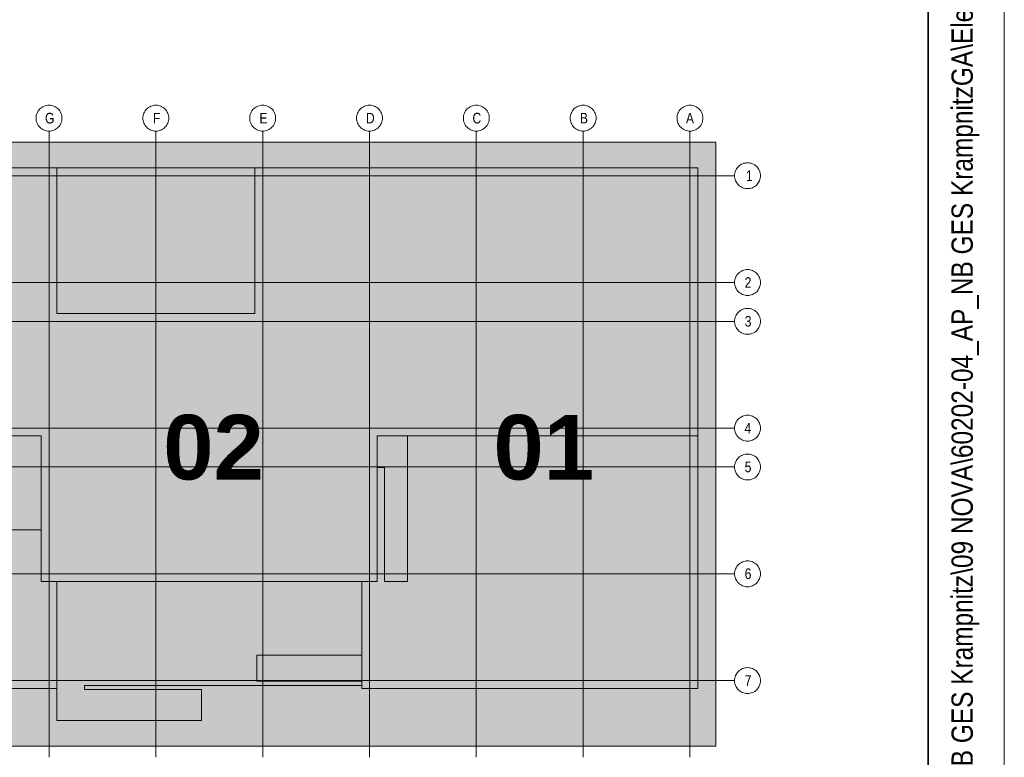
# Model space of a CAD drawing. Extents: x -420 to 300, y 62 to 1112.
# Tile 206 of 256: x 236 to 300, y 239 to 288. Entities that reach past the tile are written whole.
import ezdxf
from ezdxf.lldxf.tags import DXFTag

# ---------------------------------------------------------------- set-up
doc = ezdxf.new("R2010")
doc.units = 0
for name, color, linetype, lineweight in [('iwb_Plankopf Linie', 7, 'Continuous', 13), ('iwb_Plankopf Rahmen', 7, 'Continuous', 35), ('iwb_Plankopf Text', 7, 'Continuous', 18), ('PK_LP', 7, 'Continuous', 9), ('PK_LP_Achsen', 7, 'STRICHPUNKT2', 5)]:
    doc.layers.add(name, color=color, linetype=linetype, lineweight=lineweight)
for name, color, linetype, lineweight, true_color in [('PK_LP_T07', 6, 'Continuous', 9, 0xff00ff), ('PK_LP_T07_Rest', 9, 'Continuous', 9, 0x808080), ('PK_LP_Tennung', 9, 'Continuous', 18, 0x808080)]:
    doc.layers.add(name, color=color, linetype=linetype, lineweight=lineweight, true_color=true_color)
doc.styles.get("Standard").update_dxf_attribs({"font": 'ARIALN.TTF'})
tags = doc.linetypes.add('grob', pattern=[14, 3, -8, 3]).pattern_tags.tags
tags[8:9] = [DXFTag(74, 4), DXFTag(75, 0), DXFTag(340, '0'), DXFTag(46, 0.0), DXFTag(50, 0.0), DXFTag(44, 0.0), DXFTag(45, 0.0)]
tags[6:7] = [DXFTag(74, 4), DXFTag(75, 0), DXFTag(340, '0'), DXFTag(46, 0.0), DXFTag(50, 0.0), DXFTag(44, 0.0), DXFTag(45, 0.0)]
tags[4:5] = [DXFTag(74, 4), DXFTag(75, 0), DXFTag(340, '0'), DXFTag(46, 0.0), DXFTag(50, 0.0), DXFTag(44, 0.0), DXFTag(45, 0.0)]
tags = doc.linetypes.add('STRICHPUNKT2', pattern=[12.7, 6.35, -3.175, 0, -3.175]).pattern_tags.tags
tags[10:11] = [DXFTag(74, 4), DXFTag(75, 0), DXFTag(340, '0'), DXFTag(46, 0.0), DXFTag(50, 0.0), DXFTag(44, 0.0), DXFTag(45, 0.0)]
tags[8:9] = [DXFTag(74, 4), DXFTag(75, 0), DXFTag(340, '0'), DXFTag(46, 0.0), DXFTag(50, 0.0), DXFTag(44, 0.0), DXFTag(45, 0.0)]
tags[6:7] = [DXFTag(74, 4), DXFTag(75, 0), DXFTag(340, '0'), DXFTag(46, 0.0), DXFTag(50, 0.0), DXFTag(44, 0.0), DXFTag(45, 0.0)]
tags[4:5] = [DXFTag(74, 4), DXFTag(75, 0), DXFTag(340, '0'), DXFTag(46, 0.0), DXFTag(50, 0.0), DXFTag(44, 0.0), DXFTag(45, 0.0)]

# ---------------------------------------------------------------- blocks, each defined once
blk = doc.blocks.new('Blockreferenz-A06CPUWDL0', base_point=(126.338, 237.591))
at = {"layer": 'PK_LP', "linetype": 'grob', "lineweight": 5, "ltscale": 0.13}
for p, q in [((216.605, 279.685), (237.643, 279.685)), ((237.643, 279.685), (258.68, 279.685)), ((237.643, 240.014), (237.643, 279.685)), ((237.643, 279.685), (237.643, 240.014)), ((258.68, 279.685), (281.418, 279.685)), ((258.68, 240.014), (258.68, 279.685)), ((258.68, 279.685), (258.68, 240.014)), ((281.418, 279.685), (281.418, 240.014)), ((237.643, 240.014), (216.605, 240.014)), ((258.68, 240.014), (237.643, 240.014)), ((281.418, 240.014), (258.68, 240.014))]:
    blk.add_line(p, q, dxfattribs=at)
at = {"layer": 'PK_LP', "linetype": 'ByBlock', "lineweight": 13, "ltscale": 0.13}
for p, q in [((209.085, 277.985), (238.15, 277.985)), ((238.15, 277.985), (251.16, 277.985)), ((238.15, 268.423), (238.15, 277.985)), ((238.15, 277.985), (238.15, 268.423)), ((251.16, 277.985), (251.16, 268.423)), ((251.16, 268.423), (251.16, 277.985)), ((251.16, 277.985), (280.225, 277.985)), ((280.225, 277.985), (280.225, 260.395)), ((251.16, 268.423), (238.15, 268.423)), ((238.15, 268.423), (251.16, 268.423)), ((237.135, 260.395), (217.113, 260.395)), ((237.135, 250.833), (237.135, 260.395)), ((280.225, 260.395), (259.188, 260.395)), ((259.188, 260.395), (259.188, 250.833)), ((261.185, 260.395), (259.188, 260.395)), ((259.188, 260.395), (259.188, 258.319)), ((280.225, 260.395), (259.188, 260.395)), ((259.188, 260.395), (259.188, 250.833)), ((261.185, 250.833), (261.185, 260.395)), ((280.225, 243.82), (280.225, 260.395)), ((259.188, 258.319), (259.655, 258.319)), ((259.655, 258.319), (259.655, 250.833)), ((237.135, 254.222), (221.25, 254.222)), ((237.135, 250.833), (237.135, 254.222)), ((238.15, 250.833), (237.135, 250.833)), ((259.188, 250.833), (237.135, 250.833)), ((238.15, 250.833), (238.15, 241.714)), ((258.173, 250.833), (238.15, 250.833)), ((238.15, 243.82), (238.15, 250.833)), ((258.173, 243.996), (258.173, 250.833)), ((259.188, 250.833), (258.173, 250.833)), ((258.173, 250.833), (258.173, 245.994)), ((259.655, 250.833), (261.185, 250.833)), ((251.288, 245.994), (251.288, 244.294)), ((258.173, 245.994), (251.288, 245.994)), ((216.098, 243.82), (238.15, 243.82)), ((239.976, 243.754), (239.976, 243.996)), ((239.976, 243.996), (258.173, 243.996)), ((247.66, 243.754), (239.976, 243.754)), ((247.66, 241.714), (247.66, 243.754)), ((251.288, 244.294), (258.173, 244.294)), ((258.173, 244.294), (258.173, 243.82)), ((258.173, 243.82), (280.225, 243.82)), ((238.15, 241.714), (247.66, 241.714))]:
    blk.add_line(p, q, dxfattribs=at)
at = {"layer": 'PK_LP_Achsen', "linetype": 'ByBlock', "ltscale": 0.13}
for p, q in [((236.986, 281.797), (237.042, 281.859)), ((237.042, 281.859), (237.103, 281.915)), ((237.103, 281.915), (237.17, 281.964)), ((237.17, 281.964), (237.242, 282.007)), ((237.242, 282.007), (237.317, 282.043)), ((237.317, 282.043), (237.396, 282.071)), ((237.396, 282.071), (237.477, 282.091)), ((237.477, 282.091), (237.559, 282.103)), ((237.559, 282.103), (237.643, 282.108)), ((237.643, 282.108), (237.726, 282.103)), ((237.726, 282.103), (237.809, 282.091)), ((237.809, 282.091), (237.889, 282.071)), ((237.889, 282.071), (237.968, 282.043)), ((237.968, 282.043), (238.043, 282.007)), ((238.043, 282.007), (238.115, 281.964)), ((238.115, 281.964), (238.182, 281.915)), ((238.182, 281.915), (238.244, 281.859)), ((238.244, 281.859), (238.3, 281.797)), ((243.998, 281.797), (244.054, 281.859)), ((244.054, 281.859), (244.116, 281.915)), ((244.116, 281.915), (244.183, 281.964)), ((244.183, 281.964), (244.255, 282.007)), ((244.255, 282.007), (244.33, 282.043)), ((244.33, 282.043), (244.408, 282.071)), ((244.408, 282.071), (244.489, 282.091)), ((244.489, 282.091), (244.572, 282.103)), ((244.572, 282.103), (244.655, 282.108)), ((244.655, 282.108), (244.739, 282.103)), ((244.739, 282.103), (244.821, 282.091)), ((244.821, 282.091), (244.902, 282.071)), ((244.902, 282.071), (244.98, 282.043)), ((244.98, 282.043), (245.056, 282.007)), ((245.056, 282.007), (245.127, 281.964)), ((245.127, 281.964), (245.194, 281.915)), ((245.194, 281.915), (245.256, 281.859)), ((245.256, 281.859), (245.312, 281.797)), ((251.011, 281.797), (251.067, 281.859)), ((251.067, 281.859), (251.128, 281.915)), ((251.128, 281.915), (251.195, 281.964)), ((251.195, 281.964), (251.267, 282.007)), ((251.267, 282.007), (251.342, 282.043)), ((251.342, 282.043), (251.421, 282.071)), ((251.421, 282.071), (251.502, 282.091)), ((251.502, 282.091), (251.584, 282.103)), ((251.584, 282.103), (251.668, 282.108)), ((251.668, 282.108), (251.751, 282.103)), ((251.751, 282.103), (251.834, 282.091)), ((251.834, 282.091), (251.914, 282.071)), ((251.914, 282.071), (251.993, 282.043)), ((251.993, 282.043), (252.068, 282.007)), ((252.068, 282.007), (252.14, 281.964)), ((252.14, 281.964), (252.207, 281.915)), ((252.207, 281.915), (252.269, 281.859)), ((252.269, 281.859), (252.325, 281.797)), ((258.023, 281.797), (258.079, 281.859)), ((258.079, 281.859), (258.141, 281.915)), ((258.141, 281.915), (258.208, 281.964)), ((258.208, 281.964), (258.28, 282.007)), ((258.28, 282.007), (258.355, 282.043)), ((258.355, 282.043), (258.433, 282.071)), ((258.433, 282.071), (258.514, 282.091)), ((258.514, 282.091), (258.597, 282.103)), ((258.597, 282.103), (258.68, 282.108)), ((258.68, 282.108), (258.764, 282.103)), ((258.764, 282.103), (258.846, 282.091)), ((258.846, 282.091), (258.927, 282.071)), ((258.927, 282.071), (259.005, 282.043)), ((259.005, 282.043), (259.081, 282.007)), ((259.081, 282.007), (259.152, 281.964)), ((259.152, 281.964), (259.219, 281.915)), ((259.219, 281.915), (259.281, 281.859)), ((259.281, 281.859), (259.337, 281.797)), ((265.036, 281.797), (265.092, 281.859)), ((265.092, 281.859), (265.153, 281.915)), ((265.153, 281.915), (265.22, 281.964)), ((265.22, 281.964), (265.292, 282.007)), ((265.292, 282.007), (265.367, 282.043)), ((265.367, 282.043), (265.446, 282.071)), ((265.446, 282.071), (265.527, 282.091)), ((265.527, 282.091), (265.609, 282.103)), ((265.609, 282.103), (265.693, 282.108)), ((265.693, 282.108), (265.776, 282.103)), ((265.776, 282.103), (265.859, 282.091)), ((265.859, 282.091), (265.939, 282.071)), ((265.939, 282.071), (266.018, 282.043)), ((266.018, 282.043), (266.093, 282.007)), ((266.093, 282.007), (266.165, 281.964)), ((266.165, 281.964), (266.232, 281.915)), ((266.232, 281.915), (266.294, 281.859)), ((266.294, 281.859), (266.35, 281.797)), ((272.048, 281.797), (272.104, 281.859)), ((272.104, 281.859), (272.166, 281.915)), ((272.166, 281.915), (272.233, 281.964)), ((272.233, 281.964), (272.305, 282.007)), ((272.305, 282.007), (272.38, 282.043)), ((272.38, 282.043), (272.458, 282.071)), ((272.458, 282.071), (272.539, 282.091)), ((272.539, 282.091), (272.622, 282.103)), ((272.622, 282.103), (272.705, 282.108)), ((272.705, 282.108), (272.789, 282.103)), ((272.789, 282.103), (272.871, 282.091)), ((272.871, 282.091), (272.952, 282.071)), ((272.952, 282.071), (273.03, 282.043)), ((273.03, 282.043), (273.106, 282.007)), ((273.106, 282.007), (273.177, 281.964)), ((273.177, 281.964), (273.244, 281.915)), ((273.244, 281.915), (273.306, 281.859)), ((273.306, 281.859), (273.362, 281.797)), ((279.061, 281.797), (279.117, 281.859)), ((279.117, 281.859), (279.178, 281.915)), ((279.178, 281.915), (279.245, 281.964)), ((279.245, 281.964), (279.317, 282.007)), ((279.317, 282.007), (279.392, 282.043)), ((279.392, 282.043), (279.471, 282.071)), ((279.471, 282.071), (279.552, 282.091)), ((279.552, 282.091), (279.634, 282.103)), ((279.634, 282.103), (279.718, 282.108)), ((279.718, 282.108), (279.801, 282.103)), ((279.801, 282.103), (279.884, 282.091)), ((279.884, 282.091), (279.964, 282.071)), ((279.964, 282.071), (280.043, 282.043)), ((280.043, 282.043), (280.118, 282.007)), ((280.118, 282.007), (280.19, 281.964)), ((280.19, 281.964), (280.257, 281.915)), ((280.257, 281.915), (280.319, 281.859)), ((280.319, 281.859), (280.375, 281.797)), ((236.793, 281.258), (236.797, 281.341)), ((236.797, 281.174), (236.793, 281.258)), ((236.797, 281.341), (236.809, 281.423)), ((236.809, 281.092), (236.797, 281.174)), ((236.809, 281.423), (236.829, 281.504)), ((236.829, 281.504), (236.857, 281.583)), ((236.857, 281.583), (236.893, 281.658)), ((236.893, 281.658), (236.936, 281.73)), ((236.936, 281.73), (236.986, 281.797)), ((238.3, 281.797), (238.349, 281.73)), ((238.349, 281.73), (238.392, 281.658)), ((238.392, 281.658), (238.428, 281.583)), ((238.428, 281.583), (238.456, 281.504)), ((238.456, 281.504), (238.476, 281.423)), ((238.476, 281.423), (238.489, 281.341)), ((238.489, 281.174), (238.476, 281.092)), ((238.489, 281.341), (238.493, 281.258)), ((238.493, 281.258), (238.489, 281.174)), ((243.805, 281.258), (243.809, 281.341)), ((243.809, 281.174), (243.805, 281.258)), ((243.809, 281.341), (243.822, 281.423)), ((243.822, 281.092), (243.809, 281.174)), ((243.822, 281.423), (243.842, 281.504)), ((243.842, 281.504), (243.87, 281.583)), ((243.87, 281.583), (243.906, 281.658)), ((243.906, 281.658), (243.948, 281.73)), ((243.948, 281.73), (243.998, 281.797)), ((245.312, 281.797), (245.362, 281.73)), ((245.362, 281.73), (245.405, 281.658)), ((245.405, 281.658), (245.44, 281.583)), ((245.44, 281.583), (245.469, 281.504)), ((245.469, 281.504), (245.489, 281.423)), ((245.489, 281.423), (245.501, 281.341)), ((245.501, 281.174), (245.489, 281.092)), ((245.501, 281.341), (245.505, 281.258)), ((245.505, 281.258), (245.501, 281.174)), ((250.818, 281.258), (250.822, 281.341)), ((250.822, 281.174), (250.818, 281.258)), ((250.822, 281.341), (250.834, 281.423)), ((250.834, 281.092), (250.822, 281.174)), ((250.834, 281.423), (250.854, 281.504)), ((250.854, 281.504), (250.882, 281.583)), ((250.882, 281.583), (250.918, 281.658)), ((250.918, 281.658), (250.961, 281.73)), ((250.961, 281.73), (251.011, 281.797)), ((252.325, 281.797), (252.374, 281.73)), ((252.374, 281.73), (252.417, 281.658)), ((252.417, 281.658), (252.453, 281.583)), ((252.453, 281.583), (252.481, 281.504)), ((252.481, 281.504), (252.501, 281.423)), ((252.501, 281.423), (252.514, 281.341)), ((252.514, 281.174), (252.501, 281.092)), ((252.514, 281.341), (252.518, 281.258)), ((252.518, 281.258), (252.514, 281.174)), ((257.83, 281.258), (257.834, 281.341)), ((257.834, 281.174), (257.83, 281.258)), ((257.834, 281.341), (257.847, 281.423)), ((257.847, 281.092), (257.834, 281.174)), ((257.847, 281.423), (257.867, 281.504)), ((257.867, 281.504), (257.895, 281.583)), ((257.895, 281.583), (257.931, 281.658)), ((257.931, 281.658), (257.973, 281.73)), ((257.973, 281.73), (258.023, 281.797)), ((259.337, 281.797), (259.387, 281.73)), ((259.387, 281.73), (259.43, 281.658)), ((259.43, 281.658), (259.465, 281.583)), ((259.465, 281.583), (259.494, 281.504)), ((259.494, 281.504), (259.514, 281.423)), ((259.514, 281.423), (259.526, 281.341)), ((259.526, 281.174), (259.514, 281.092)), ((259.526, 281.341), (259.53, 281.258)), ((259.53, 281.258), (259.526, 281.174)), ((264.843, 281.258), (264.847, 281.341)), ((264.847, 281.174), (264.843, 281.258)), ((264.847, 281.341), (264.859, 281.423)), ((264.859, 281.092), (264.847, 281.174)), ((264.859, 281.423), (264.879, 281.504)), ((264.879, 281.504), (264.907, 281.583)), ((264.907, 281.583), (264.943, 281.658)), ((264.943, 281.658), (264.986, 281.73)), ((264.986, 281.73), (265.036, 281.797)), ((266.35, 281.797), (266.399, 281.73)), ((266.399, 281.73), (266.442, 281.658)), ((266.442, 281.658), (266.478, 281.583)), ((266.478, 281.583), (266.506, 281.504)), ((266.506, 281.504), (266.526, 281.423)), ((266.526, 281.423), (266.539, 281.341)), ((266.539, 281.174), (266.526, 281.092)), ((266.539, 281.341), (266.543, 281.258)), ((266.543, 281.258), (266.539, 281.174)), ((271.855, 281.258), (271.859, 281.341)), ((271.859, 281.174), (271.855, 281.258)), ((271.859, 281.341), (271.872, 281.423)), ((271.872, 281.092), (271.859, 281.174)), ((271.872, 281.423), (271.892, 281.504)), ((271.892, 281.504), (271.92, 281.583)), ((271.92, 281.583), (271.956, 281.658)), ((271.956, 281.658), (271.998, 281.73)), ((271.998, 281.73), (272.048, 281.797)), ((273.362, 281.797), (273.412, 281.73)), ((273.412, 281.73), (273.455, 281.658)), ((273.455, 281.658), (273.49, 281.583)), ((273.49, 281.583), (273.519, 281.504)), ((273.519, 281.504), (273.539, 281.423)), ((273.539, 281.423), (273.551, 281.341)), ((273.551, 281.174), (273.539, 281.092)), ((273.551, 281.341), (273.555, 281.258)), ((273.555, 281.258), (273.551, 281.174)), ((278.868, 281.258), (278.872, 281.341)), ((278.872, 281.174), (278.868, 281.258)), ((278.872, 281.341), (278.884, 281.423)), ((278.884, 281.092), (278.872, 281.174)), ((278.884, 281.423), (278.904, 281.504)), ((278.904, 281.504), (278.932, 281.583)), ((278.932, 281.583), (278.968, 281.658)), ((278.968, 281.658), (279.011, 281.73)), ((279.011, 281.73), (279.061, 281.797)), ((280.375, 281.797), (280.424, 281.73)), ((280.424, 281.73), (280.467, 281.658)), ((280.467, 281.658), (280.503, 281.583)), ((280.503, 281.583), (280.531, 281.504)), ((280.531, 281.504), (280.551, 281.423)), ((280.551, 281.423), (280.564, 281.341)), ((280.564, 281.174), (280.551, 281.092)), ((280.564, 281.341), (280.568, 281.258)), ((280.568, 281.258), (280.564, 281.174)), ((236.829, 281.011), (236.809, 281.092)), ((236.857, 280.932), (236.829, 281.011)), ((236.893, 280.857), (236.857, 280.932)), ((236.936, 280.785), (236.893, 280.857)), ((236.986, 280.718), (236.936, 280.785)), ((237.042, 280.656), (236.986, 280.718)), ((237.103, 280.6), (237.042, 280.656)), ((237.17, 280.551), (237.103, 280.6)), ((237.242, 280.508), (237.17, 280.551)), ((238.115, 280.551), (238.043, 280.508)), ((238.182, 280.6), (238.115, 280.551)), ((238.244, 280.656), (238.182, 280.6)), ((238.3, 280.718), (238.244, 280.656)), ((238.349, 280.785), (238.3, 280.718)), ((238.392, 280.857), (238.349, 280.785)), ((238.428, 280.932), (238.392, 280.857)), ((238.456, 281.011), (238.428, 280.932)), ((238.476, 281.092), (238.456, 281.011)), ((243.842, 281.011), (243.822, 281.092)), ((243.87, 280.932), (243.842, 281.011)), ((243.906, 280.857), (243.87, 280.932)), ((243.948, 280.785), (243.906, 280.857)), ((243.998, 280.718), (243.948, 280.785)), ((244.054, 280.656), (243.998, 280.718)), ((244.116, 280.6), (244.054, 280.656)), ((244.183, 280.551), (244.116, 280.6)), ((244.255, 280.508), (244.183, 280.551)), ((245.127, 280.551), (245.056, 280.508)), ((245.194, 280.6), (245.127, 280.551)), ((245.256, 280.656), (245.194, 280.6)), ((245.312, 280.718), (245.256, 280.656)), ((245.362, 280.785), (245.312, 280.718)), ((245.405, 280.857), (245.362, 280.785)), ((245.44, 280.932), (245.405, 280.857)), ((245.469, 281.011), (245.44, 280.932)), ((245.489, 281.092), (245.469, 281.011)), ((250.854, 281.011), (250.834, 281.092)), ((250.882, 280.932), (250.854, 281.011)), ((250.918, 280.857), (250.882, 280.932)), ((250.961, 280.785), (250.918, 280.857)), ((251.011, 280.718), (250.961, 280.785)), ((251.067, 280.656), (251.011, 280.718)), ((251.128, 280.6), (251.067, 280.656)), ((251.195, 280.551), (251.128, 280.6)), ((251.267, 280.508), (251.195, 280.551)), ((252.14, 280.551), (252.068, 280.508)), ((252.207, 280.6), (252.14, 280.551)), ((252.269, 280.656), (252.207, 280.6)), ((252.325, 280.718), (252.269, 280.656)), ((252.374, 280.785), (252.325, 280.718)), ((252.417, 280.857), (252.374, 280.785)), ((252.453, 280.932), (252.417, 280.857)), ((252.481, 281.011), (252.453, 280.932)), ((252.501, 281.092), (252.481, 281.011)), ((257.867, 281.011), (257.847, 281.092)), ((257.895, 280.932), (257.867, 281.011)), ((257.931, 280.857), (257.895, 280.932)), ((257.973, 280.785), (257.931, 280.857)), ((258.023, 280.718), (257.973, 280.785)), ((258.079, 280.656), (258.023, 280.718)), ((258.141, 280.6), (258.079, 280.656)), ((258.208, 280.551), (258.141, 280.6)), ((258.28, 280.508), (258.208, 280.551)), ((259.152, 280.551), (259.081, 280.508)), ((259.219, 280.6), (259.152, 280.551)), ((259.281, 280.656), (259.219, 280.6)), ((259.337, 280.718), (259.281, 280.656)), ((259.387, 280.785), (259.337, 280.718)), ((259.43, 280.857), (259.387, 280.785)), ((259.465, 280.932), (259.43, 280.857)), ((259.494, 281.011), (259.465, 280.932)), ((259.514, 281.092), (259.494, 281.011)), ((264.879, 281.011), (264.859, 281.092)), ((264.907, 280.932), (264.879, 281.011)), ((264.943, 280.857), (264.907, 280.932)), ((264.986, 280.785), (264.943, 280.857)), ((265.036, 280.718), (264.986, 280.785)), ((265.092, 280.656), (265.036, 280.718)), ((265.153, 280.6), (265.092, 280.656)), ((265.22, 280.551), (265.153, 280.6)), ((265.292, 280.508), (265.22, 280.551)), ((266.165, 280.551), (266.093, 280.508)), ((266.232, 280.6), (266.165, 280.551)), ((266.294, 280.656), (266.232, 280.6)), ((266.35, 280.718), (266.294, 280.656)), ((266.399, 280.785), (266.35, 280.718)), ((266.442, 280.857), (266.399, 280.785)), ((266.478, 280.932), (266.442, 280.857)), ((266.506, 281.011), (266.478, 280.932)), ((266.526, 281.092), (266.506, 281.011)), ((271.892, 281.011), (271.872, 281.092)), ((271.92, 280.932), (271.892, 281.011)), ((271.956, 280.857), (271.92, 280.932)), ((271.998, 280.785), (271.956, 280.857)), ((272.048, 280.718), (271.998, 280.785)), ((272.104, 280.656), (272.048, 280.718)), ((272.166, 280.6), (272.104, 280.656)), ((272.233, 280.551), (272.166, 280.6)), ((272.305, 280.508), (272.233, 280.551)), ((273.177, 280.551), (273.106, 280.508)), ((273.244, 280.6), (273.177, 280.551)), ((273.306, 280.656), (273.244, 280.6)), ((273.362, 280.718), (273.306, 280.656)), ((273.412, 280.785), (273.362, 280.718)), ((273.455, 280.857), (273.412, 280.785)), ((273.49, 280.932), (273.455, 280.857)), ((273.519, 281.011), (273.49, 280.932)), ((273.539, 281.092), (273.519, 281.011)), ((278.904, 281.011), (278.884, 281.092)), ((278.932, 280.932), (278.904, 281.011)), ((278.968, 280.857), (278.932, 280.932)), ((279.011, 280.785), (278.968, 280.857)), ((279.061, 280.718), (279.011, 280.785)), ((279.117, 280.656), (279.061, 280.718)), ((279.178, 280.6), (279.117, 280.656)), ((279.245, 280.551), (279.178, 280.6)), ((279.317, 280.508), (279.245, 280.551)), ((280.19, 280.551), (280.118, 280.508)), ((280.257, 280.6), (280.19, 280.551)), ((280.319, 280.656), (280.257, 280.6)), ((280.375, 280.718), (280.319, 280.656)), ((280.424, 280.785), (280.375, 280.718)), ((280.467, 280.857), (280.424, 280.785)), ((280.503, 280.932), (280.467, 280.857)), ((280.531, 281.011), (280.503, 280.932)), ((280.551, 281.092), (280.531, 281.011)), ((237.317, 280.472), (237.242, 280.508)), ((237.396, 280.444), (237.317, 280.472)), ((237.477, 280.424), (237.396, 280.444)), ((237.559, 280.412), (237.477, 280.424)), ((237.643, 280.408), (237.559, 280.412)), ((237.726, 280.412), (237.643, 280.408)), ((237.809, 280.424), (237.726, 280.412)), ((237.889, 280.444), (237.809, 280.424)), ((237.968, 280.472), (237.889, 280.444)), ((238.043, 280.508), (237.968, 280.472)), ((244.33, 280.472), (244.255, 280.508)), ((244.408, 280.444), (244.33, 280.472)), ((244.489, 280.424), (244.408, 280.444)), ((244.572, 280.412), (244.489, 280.424)), ((244.655, 280.408), (244.572, 280.412)), ((244.739, 280.412), (244.655, 280.408)), ((244.821, 280.424), (244.739, 280.412)), ((244.902, 280.444), (244.821, 280.424)), ((244.98, 280.472), (244.902, 280.444)), ((245.056, 280.508), (244.98, 280.472)), ((251.342, 280.472), (251.267, 280.508)), ((251.421, 280.444), (251.342, 280.472)), ((251.502, 280.424), (251.421, 280.444)), ((251.584, 280.412), (251.502, 280.424)), ((251.668, 280.408), (251.584, 280.412)), ((251.751, 280.412), (251.668, 280.408)), ((251.834, 280.424), (251.751, 280.412)), ((251.914, 280.444), (251.834, 280.424)), ((251.993, 280.472), (251.914, 280.444)), ((252.068, 280.508), (251.993, 280.472)), ((258.355, 280.472), (258.28, 280.508)), ((258.433, 280.444), (258.355, 280.472)), ((258.514, 280.424), (258.433, 280.444)), ((258.597, 280.412), (258.514, 280.424)), ((258.68, 280.408), (258.597, 280.412)), ((258.764, 280.412), (258.68, 280.408)), ((258.846, 280.424), (258.764, 280.412)), ((258.927, 280.444), (258.846, 280.424)), ((259.005, 280.472), (258.927, 280.444)), ((259.081, 280.508), (259.005, 280.472)), ((265.367, 280.472), (265.292, 280.508)), ((265.446, 280.444), (265.367, 280.472)), ((265.527, 280.424), (265.446, 280.444)), ((265.609, 280.412), (265.527, 280.424)), ((265.693, 280.408), (265.609, 280.412)), ((265.776, 280.412), (265.693, 280.408)), ((265.859, 280.424), (265.776, 280.412)), ((265.939, 280.444), (265.859, 280.424)), ((266.018, 280.472), (265.939, 280.444)), ((266.093, 280.508), (266.018, 280.472)), ((272.38, 280.472), (272.305, 280.508)), ((272.458, 280.444), (272.38, 280.472)), ((272.539, 280.424), (272.458, 280.444)), ((272.622, 280.412), (272.539, 280.424)), ((272.705, 280.408), (272.622, 280.412)), ((272.789, 280.412), (272.705, 280.408)), ((272.871, 280.424), (272.789, 280.412)), ((272.952, 280.444), (272.871, 280.424)), ((273.03, 280.472), (272.952, 280.444)), ((273.106, 280.508), (273.03, 280.472)), ((279.392, 280.472), (279.317, 280.508)), ((279.471, 280.444), (279.392, 280.472)), ((279.552, 280.424), (279.471, 280.444)), ((279.634, 280.412), (279.552, 280.424)), ((279.718, 280.408), (279.634, 280.412)), ((279.801, 280.412), (279.718, 280.408)), ((279.884, 280.424), (279.801, 280.412)), ((279.964, 280.444), (279.884, 280.424)), ((280.043, 280.472), (279.964, 280.444)), ((280.118, 280.508), (280.043, 280.472)), ((282.748, 277.878), (282.791, 277.95)), ((282.791, 277.95), (282.841, 278.017)), ((282.841, 278.017), (282.897, 278.079)), ((282.897, 278.079), (282.958, 278.135)), ((282.958, 278.135), (283.025, 278.184)), ((283.025, 278.184), (283.097, 278.227)), ((283.097, 278.227), (283.172, 278.263)), ((283.172, 278.263), (283.251, 278.291)), ((283.251, 278.291), (283.332, 278.311)), ((283.332, 278.311), (283.414, 278.323)), ((283.414, 278.323), (283.498, 278.328)), ((283.498, 278.328), (283.581, 278.323)), ((283.581, 278.323), (283.663, 278.311)), ((283.663, 278.311), (283.744, 278.291)), ((283.744, 278.291), (283.823, 278.263)), ((283.823, 278.263), (283.898, 278.227)), ((283.898, 278.227), (283.97, 278.184)), ((283.97, 278.184), (284.037, 278.135)), ((284.037, 278.135), (284.099, 278.079)), ((284.099, 278.079), (284.155, 278.017)), ((284.155, 278.017), (284.204, 277.95)), ((284.204, 277.95), (284.247, 277.878)), ((282.648, 277.478), (282.652, 277.561)), ((282.652, 277.394), (282.648, 277.478)), ((282.652, 277.561), (282.664, 277.643)), ((282.664, 277.312), (282.652, 277.394)), ((282.664, 277.643), (282.684, 277.724)), ((282.684, 277.231), (282.664, 277.312)), ((282.684, 277.724), (282.712, 277.803)), ((282.712, 277.803), (282.748, 277.878)), ((284.247, 277.878), (284.283, 277.803)), ((284.283, 277.803), (284.311, 277.724)), ((284.311, 277.724), (284.331, 277.643)), ((284.331, 277.312), (284.311, 277.231)), ((284.331, 277.643), (284.344, 277.561)), ((284.344, 277.394), (284.331, 277.312)), ((284.344, 277.561), (284.348, 277.478)), ((284.348, 277.478), (284.344, 277.394)), ((282.712, 277.152), (282.684, 277.231)), ((282.748, 277.077), (282.712, 277.152)), ((282.791, 277.005), (282.748, 277.077)), ((282.841, 276.938), (282.791, 277.005)), ((282.897, 276.877), (282.841, 276.938)), ((282.958, 276.82), (282.897, 276.877)), ((283.025, 276.771), (282.958, 276.82)), ((283.097, 276.728), (283.025, 276.771)), ((283.172, 276.692), (283.097, 276.728)), ((283.251, 276.664), (283.172, 276.692)), ((283.332, 276.644), (283.251, 276.664)), ((283.414, 276.632), (283.332, 276.644)), ((283.663, 276.644), (283.581, 276.632)), ((283.744, 276.664), (283.663, 276.644)), ((283.823, 276.692), (283.744, 276.664)), ((283.898, 276.728), (283.823, 276.692)), ((283.97, 276.771), (283.898, 276.728)), ((284.037, 276.82), (283.97, 276.771)), ((284.099, 276.877), (284.037, 276.82)), ((284.155, 276.938), (284.099, 276.877)), ((284.204, 277.005), (284.155, 276.938)), ((284.247, 277.077), (284.204, 277.005)), ((284.283, 277.152), (284.247, 277.077)), ((284.311, 277.231), (284.283, 277.152)), ((283.498, 276.628), (283.414, 276.632)), ((283.581, 276.632), (283.498, 276.628)), ((282.712, 270.79), (282.748, 270.866)), ((282.748, 270.866), (282.791, 270.937)), ((282.791, 270.937), (282.841, 271.004)), ((282.841, 271.004), (282.897, 271.066)), ((282.897, 271.066), (282.958, 271.122)), ((282.958, 271.122), (283.025, 271.172)), ((283.025, 271.172), (283.097, 271.215)), ((283.097, 271.215), (283.172, 271.25)), ((283.172, 271.25), (283.251, 271.278)), ((283.251, 271.278), (283.332, 271.299)), ((283.332, 271.299), (283.414, 271.311)), ((283.414, 271.311), (283.498, 271.315)), ((283.498, 271.315), (283.581, 271.311)), ((283.581, 271.311), (283.663, 271.299)), ((283.663, 271.299), (283.744, 271.278)), ((283.744, 271.278), (283.823, 271.25)), ((283.823, 271.25), (283.898, 271.215)), ((283.898, 271.215), (283.97, 271.172)), ((283.97, 271.172), (284.037, 271.122)), ((284.037, 271.122), (284.099, 271.066)), ((284.099, 271.066), (284.155, 271.004)), ((284.155, 271.004), (284.204, 270.937)), ((284.204, 270.937), (284.247, 270.866)), ((284.247, 270.866), (284.283, 270.79)), ((282.648, 270.465), (282.652, 270.548)), ((282.652, 270.382), (282.648, 270.465)), ((282.652, 270.548), (282.664, 270.631)), ((282.664, 270.299), (282.652, 270.382)), ((282.664, 270.631), (282.684, 270.712)), ((282.684, 270.218), (282.664, 270.299)), ((282.684, 270.712), (282.712, 270.79)), ((282.712, 270.14), (282.684, 270.218)), ((284.283, 270.79), (284.311, 270.712)), ((284.311, 270.218), (284.283, 270.14)), ((284.311, 270.712), (284.331, 270.631)), ((284.331, 270.299), (284.311, 270.218)), ((284.331, 270.631), (284.344, 270.548)), ((284.344, 270.382), (284.331, 270.299)), ((284.344, 270.548), (284.348, 270.465)), ((284.348, 270.465), (284.344, 270.382)), ((282.748, 270.064), (282.712, 270.14)), ((282.791, 269.993), (282.748, 270.064)), ((282.841, 269.926), (282.791, 269.993)), ((282.897, 269.864), (282.841, 269.926)), ((282.958, 269.808), (282.897, 269.864)), ((283.025, 269.758), (282.958, 269.808)), ((283.097, 269.715), (283.025, 269.758)), ((283.172, 269.68), (283.097, 269.715)), ((283.251, 269.652), (283.172, 269.68)), ((283.332, 269.631), (283.251, 269.652)), ((283.414, 269.619), (283.332, 269.631)), ((283.498, 269.615), (283.414, 269.619)), ((283.581, 269.619), (283.498, 269.615)), ((283.663, 269.631), (283.581, 269.619)), ((283.744, 269.652), (283.663, 269.631)), ((283.823, 269.68), (283.744, 269.652)), ((283.898, 269.715), (283.823, 269.68)), ((283.97, 269.758), (283.898, 269.715)), ((284.037, 269.808), (283.97, 269.758)), ((284.099, 269.864), (284.037, 269.808)), ((284.155, 269.926), (284.099, 269.864)), ((284.204, 269.993), (284.155, 269.926)), ((284.247, 270.064), (284.204, 269.993)), ((284.283, 270.14), (284.247, 270.064)), ((282.684, 268.162), (282.712, 268.24)), ((282.712, 268.24), (282.748, 268.316)), ((282.748, 268.316), (282.791, 268.387)), ((282.791, 268.387), (282.841, 268.454)), ((282.841, 268.454), (282.897, 268.516)), ((282.897, 268.516), (282.958, 268.572)), ((282.958, 268.572), (283.025, 268.622)), ((283.025, 268.622), (283.097, 268.665)), ((283.097, 268.665), (283.172, 268.7)), ((283.172, 268.7), (283.251, 268.728)), ((283.251, 268.728), (283.332, 268.749)), ((283.332, 268.749), (283.414, 268.761)), ((283.414, 268.761), (283.498, 268.765)), ((283.498, 268.765), (283.581, 268.761)), ((283.581, 268.761), (283.663, 268.749)), ((283.663, 268.749), (283.744, 268.728)), ((283.744, 268.728), (283.823, 268.7)), ((283.823, 268.7), (283.898, 268.665)), ((283.898, 268.665), (283.97, 268.622)), ((283.97, 268.622), (284.037, 268.572)), ((284.037, 268.572), (284.099, 268.516)), ((284.099, 268.516), (284.155, 268.454)), ((284.155, 268.454), (284.204, 268.387)), ((284.204, 268.387), (284.247, 268.316)), ((284.247, 268.316), (284.283, 268.24)), ((284.283, 268.24), (284.311, 268.162)), ((282.648, 267.915), (282.652, 267.998)), ((282.652, 267.832), (282.648, 267.915)), ((282.652, 267.998), (282.664, 268.081)), ((282.664, 267.749), (282.652, 267.832)), ((282.664, 268.081), (282.684, 268.162)), ((282.684, 267.668), (282.664, 267.749)), ((282.712, 267.59), (282.684, 267.668)), ((284.311, 267.668), (284.283, 267.59)), ((284.311, 268.162), (284.331, 268.081)), ((284.331, 267.749), (284.311, 267.668)), ((284.331, 268.081), (284.344, 267.998)), ((284.344, 267.832), (284.331, 267.749)), ((284.344, 267.998), (284.348, 267.915)), ((284.348, 267.915), (284.344, 267.832)), ((282.748, 267.514), (282.712, 267.59)), ((282.791, 267.443), (282.748, 267.514)), ((282.841, 267.376), (282.791, 267.443)), ((282.897, 267.314), (282.841, 267.376)), ((282.958, 267.258), (282.897, 267.314)), ((283.025, 267.208), (282.958, 267.258)), ((283.097, 267.165), (283.025, 267.208)), ((283.172, 267.13), (283.097, 267.165)), ((283.251, 267.102), (283.172, 267.13)), ((283.332, 267.081), (283.251, 267.102)), ((283.414, 267.069), (283.332, 267.081)), ((283.498, 267.065), (283.414, 267.069)), ((283.581, 267.069), (283.498, 267.065)), ((283.663, 267.081), (283.581, 267.069)), ((283.744, 267.102), (283.663, 267.081)), ((283.823, 267.13), (283.744, 267.102)), ((283.898, 267.165), (283.823, 267.13)), ((283.97, 267.208), (283.898, 267.165)), ((284.037, 267.258), (283.97, 267.208)), ((284.099, 267.314), (284.037, 267.258)), ((284.155, 267.376), (284.099, 267.314)), ((284.204, 267.443), (284.155, 267.376)), ((284.247, 267.514), (284.204, 267.443)), ((284.283, 267.59), (284.247, 267.514)), ((282.664, 261.068), (282.684, 261.149)), ((282.684, 261.149), (282.712, 261.228)), ((282.712, 261.228), (282.748, 261.303)), ((282.748, 261.303), (282.791, 261.375)), ((282.791, 261.375), (282.841, 261.442)), ((282.841, 261.442), (282.897, 261.504)), ((282.897, 261.504), (282.958, 261.56)), ((282.958, 261.56), (283.025, 261.609)), ((283.025, 261.609), (283.097, 261.652)), ((283.097, 261.652), (283.172, 261.688)), ((283.172, 261.688), (283.251, 261.716)), ((283.251, 261.716), (283.332, 261.736)), ((283.332, 261.736), (283.414, 261.748)), ((283.414, 261.748), (283.498, 261.753)), ((283.498, 261.753), (283.581, 261.748)), ((283.581, 261.748), (283.663, 261.736)), ((283.663, 261.736), (283.744, 261.716)), ((283.744, 261.716), (283.823, 261.688)), ((283.823, 261.688), (283.898, 261.652)), ((283.898, 261.652), (283.97, 261.609)), ((283.97, 261.609), (284.037, 261.56)), ((284.037, 261.56), (284.099, 261.504)), ((284.099, 261.504), (284.155, 261.442)), ((284.155, 261.442), (284.204, 261.375)), ((284.204, 261.375), (284.247, 261.303)), ((284.247, 261.303), (284.283, 261.228)), ((284.283, 261.228), (284.311, 261.149)), ((284.311, 261.149), (284.331, 261.068)), ((282.648, 260.903), (282.652, 260.986)), ((282.652, 260.819), (282.648, 260.903)), ((282.652, 260.986), (282.664, 261.068)), ((282.664, 260.737), (282.652, 260.819)), ((282.684, 260.656), (282.664, 260.737)), ((282.712, 260.577), (282.684, 260.656)), ((282.748, 260.502), (282.712, 260.577)), ((282.791, 260.43), (282.748, 260.502)), ((284.247, 260.502), (284.204, 260.43)), ((284.283, 260.577), (284.247, 260.502)), ((284.311, 260.656), (284.283, 260.577)), ((284.331, 260.737), (284.311, 260.656)), ((284.331, 261.068), (284.344, 260.986)), ((284.344, 260.819), (284.331, 260.737)), ((284.344, 260.986), (284.348, 260.903)), ((284.348, 260.903), (284.344, 260.819)), ((282.841, 260.363), (282.791, 260.43)), ((282.897, 260.302), (282.841, 260.363)), ((282.958, 260.245), (282.897, 260.302)), ((283.025, 260.196), (282.958, 260.245)), ((283.097, 260.153), (283.025, 260.196)), ((283.172, 260.117), (283.097, 260.153)), ((283.251, 260.089), (283.172, 260.117)), ((283.332, 260.069), (283.251, 260.089)), ((283.414, 260.057), (283.332, 260.069)), ((283.498, 260.053), (283.414, 260.057)), ((283.581, 260.057), (283.498, 260.053)), ((283.663, 260.069), (283.581, 260.057)), ((283.744, 260.089), (283.663, 260.069)), ((283.823, 260.117), (283.744, 260.089)), ((283.898, 260.153), (283.823, 260.117)), ((283.97, 260.196), (283.898, 260.153)), ((284.037, 260.245), (283.97, 260.196)), ((284.099, 260.302), (284.037, 260.245)), ((284.155, 260.363), (284.099, 260.302)), ((284.204, 260.43), (284.155, 260.363)), ((283.332, 259.186), (283.414, 259.198)), ((283.414, 259.198), (283.498, 259.203)), ((283.498, 259.203), (283.581, 259.198)), ((283.581, 259.198), (283.663, 259.186)), ((282.664, 258.518), (282.684, 258.599)), ((282.684, 258.599), (282.712, 258.678)), ((282.712, 258.678), (282.748, 258.753)), ((282.748, 258.753), (282.791, 258.825)), ((282.791, 258.825), (282.841, 258.892)), ((282.841, 258.892), (282.897, 258.954)), ((282.897, 258.954), (282.958, 259.01)), ((282.958, 259.01), (283.025, 259.059)), ((283.025, 259.059), (283.097, 259.102)), ((283.097, 259.102), (283.172, 259.138)), ((283.172, 259.138), (283.251, 259.166)), ((283.251, 259.166), (283.332, 259.186)), ((283.663, 259.186), (283.744, 259.166)), ((283.744, 259.166), (283.823, 259.138)), ((283.823, 259.138), (283.898, 259.102)), ((283.898, 259.102), (283.97, 259.059)), ((283.97, 259.059), (284.037, 259.01)), ((284.037, 259.01), (284.099, 258.954)), ((284.099, 258.954), (284.155, 258.892)), ((284.155, 258.892), (284.204, 258.825)), ((284.204, 258.825), (284.247, 258.753)), ((284.247, 258.753), (284.283, 258.678)), ((284.283, 258.678), (284.311, 258.599)), ((284.311, 258.599), (284.331, 258.518)), ((282.648, 258.353), (282.652, 258.436)), ((282.652, 258.269), (282.648, 258.353)), ((282.652, 258.436), (282.664, 258.518)), ((282.664, 258.187), (282.652, 258.269)), ((282.684, 258.106), (282.664, 258.187)), ((282.712, 258.027), (282.684, 258.106)), ((282.748, 257.952), (282.712, 258.027)), ((282.791, 257.88), (282.748, 257.952)), ((284.247, 257.952), (284.204, 257.88)), ((284.283, 258.027), (284.247, 257.952)), ((284.311, 258.106), (284.283, 258.027)), ((284.331, 258.187), (284.311, 258.106)), ((284.331, 258.518), (284.344, 258.436)), ((284.344, 258.269), (284.331, 258.187)), ((284.344, 258.436), (284.348, 258.353)), ((284.348, 258.353), (284.344, 258.269)), ((282.841, 257.813), (282.791, 257.88)), ((282.897, 257.752), (282.841, 257.813)), ((282.958, 257.695), (282.897, 257.752)), ((283.025, 257.646), (282.958, 257.695)), ((283.097, 257.603), (283.025, 257.646)), ((283.172, 257.567), (283.097, 257.603)), ((283.251, 257.539), (283.172, 257.567)), ((283.332, 257.519), (283.251, 257.539)), ((283.414, 257.507), (283.332, 257.519)), ((283.498, 257.503), (283.414, 257.507)), ((283.581, 257.507), (283.498, 257.503)), ((283.663, 257.519), (283.581, 257.507)), ((283.744, 257.539), (283.663, 257.519)), ((283.823, 257.567), (283.744, 257.539)), ((283.898, 257.603), (283.823, 257.567)), ((283.97, 257.646), (283.898, 257.603)), ((284.037, 257.695), (283.97, 257.646)), ((284.099, 257.752), (284.037, 257.695)), ((284.155, 257.813), (284.099, 257.752)), ((284.204, 257.88), (284.155, 257.813)), ((283.025, 252.047), (283.097, 252.09)), ((283.097, 252.09), (283.172, 252.125)), ((283.172, 252.125), (283.251, 252.153)), ((283.251, 252.153), (283.332, 252.174)), ((283.332, 252.174), (283.414, 252.186)), ((283.414, 252.186), (283.498, 252.19)), ((283.498, 252.19), (283.581, 252.186)), ((283.581, 252.186), (283.663, 252.174)), ((283.663, 252.174), (283.744, 252.153)), ((283.744, 252.153), (283.823, 252.125)), ((283.823, 252.125), (283.898, 252.09)), ((283.898, 252.09), (283.97, 252.047)), ((282.652, 251.423), (282.664, 251.506)), ((282.664, 251.506), (282.684, 251.587)), ((282.684, 251.587), (282.712, 251.665)), ((282.712, 251.665), (282.748, 251.741)), ((282.748, 251.741), (282.791, 251.812)), ((282.791, 251.812), (282.841, 251.879)), ((282.841, 251.879), (282.897, 251.941)), ((282.897, 251.941), (282.958, 251.997)), ((282.958, 251.997), (283.025, 252.047)), ((283.97, 252.047), (284.037, 251.997)), ((284.037, 251.997), (284.099, 251.941)), ((284.099, 251.941), (284.155, 251.879)), ((284.155, 251.879), (284.204, 251.812)), ((284.204, 251.812), (284.247, 251.741)), ((284.247, 251.741), (284.283, 251.665)), ((284.283, 251.665), (284.311, 251.587)), ((284.311, 251.587), (284.331, 251.506)), ((284.331, 251.506), (284.344, 251.423)), ((282.648, 251.34), (282.652, 251.423)), ((282.652, 251.257), (282.648, 251.34)), ((282.664, 251.174), (282.652, 251.257)), ((282.684, 251.093), (282.664, 251.174)), ((282.712, 251.015), (282.684, 251.093)), ((282.748, 250.939), (282.712, 251.015)), ((282.791, 250.868), (282.748, 250.939)), ((282.841, 250.801), (282.791, 250.868)), ((282.897, 250.739), (282.841, 250.801)), ((284.155, 250.801), (284.099, 250.739)), ((284.204, 250.868), (284.155, 250.801)), ((284.247, 250.939), (284.204, 250.868)), ((284.283, 251.015), (284.247, 250.939)), ((284.311, 251.093), (284.283, 251.015)), ((284.331, 251.174), (284.311, 251.093)), ((284.344, 251.257), (284.331, 251.174)), ((284.344, 251.423), (284.348, 251.34)), ((284.348, 251.34), (284.344, 251.257)), ((282.958, 250.683), (282.897, 250.739)), ((283.025, 250.633), (282.958, 250.683)), ((283.097, 250.59), (283.025, 250.633)), ((283.172, 250.555), (283.097, 250.59)), ((283.251, 250.527), (283.172, 250.555)), ((283.332, 250.506), (283.251, 250.527)), ((283.414, 250.494), (283.332, 250.506)), ((283.498, 250.49), (283.414, 250.494)), ((283.581, 250.494), (283.498, 250.49)), ((283.663, 250.506), (283.581, 250.494)), ((283.744, 250.527), (283.663, 250.506)), ((283.823, 250.555), (283.744, 250.527)), ((283.898, 250.59), (283.823, 250.555)), ((283.97, 250.633), (283.898, 250.59)), ((284.037, 250.683), (283.97, 250.633)), ((284.099, 250.739), (284.037, 250.683)), ((282.897, 244.929), (282.958, 244.985)), ((282.958, 244.985), (283.025, 245.034)), ((283.025, 245.034), (283.097, 245.077)), ((283.097, 245.077), (283.172, 245.113)), ((283.172, 245.113), (283.251, 245.141)), ((283.251, 245.141), (283.332, 245.161)), ((283.332, 245.161), (283.414, 245.173)), ((283.414, 245.173), (283.498, 245.178)), ((283.498, 245.178), (283.581, 245.173)), ((283.581, 245.173), (283.663, 245.161)), ((283.663, 245.161), (283.744, 245.141)), ((283.744, 245.141), (283.823, 245.113)), ((283.823, 245.113), (283.898, 245.077)), ((283.898, 245.077), (283.97, 245.034)), ((283.97, 245.034), (284.037, 244.985)), ((284.037, 244.985), (284.099, 244.929)), ((282.648, 244.328), (282.652, 244.411)), ((282.652, 244.244), (282.648, 244.328)), ((282.652, 244.411), (282.664, 244.493)), ((282.664, 244.493), (282.684, 244.574)), ((282.684, 244.574), (282.712, 244.653)), ((282.712, 244.653), (282.748, 244.728)), ((282.748, 244.728), (282.791, 244.8)), ((282.791, 244.8), (282.841, 244.867)), ((282.841, 244.867), (282.897, 244.929)), ((284.099, 244.929), (284.155, 244.867)), ((284.155, 244.867), (284.204, 244.8)), ((284.204, 244.8), (284.247, 244.728)), ((284.247, 244.728), (284.283, 244.653)), ((284.283, 244.653), (284.311, 244.574)), ((284.311, 244.574), (284.331, 244.493)), ((284.331, 244.493), (284.344, 244.411)), ((284.344, 244.411), (284.348, 244.328)), ((284.348, 244.328), (284.344, 244.244)), ((282.664, 244.162), (282.652, 244.244)), ((282.684, 244.081), (282.664, 244.162)), ((282.712, 244.002), (282.684, 244.081)), ((282.748, 243.927), (282.712, 244.002)), ((282.791, 243.855), (282.748, 243.927)), ((282.841, 243.788), (282.791, 243.855)), ((282.897, 243.727), (282.841, 243.788)), ((282.958, 243.67), (282.897, 243.727)), ((284.099, 243.727), (284.037, 243.67)), ((284.155, 243.788), (284.099, 243.727)), ((284.204, 243.855), (284.155, 243.788)), ((284.247, 243.927), (284.204, 243.855)), ((284.283, 244.002), (284.247, 243.927)), ((284.311, 244.081), (284.283, 244.002)), ((284.331, 244.162), (284.311, 244.081)), ((284.344, 244.244), (284.331, 244.162)), ((283.025, 243.621), (282.958, 243.67)), ((283.097, 243.578), (283.025, 243.621)), ((283.172, 243.542), (283.097, 243.578)), ((283.251, 243.514), (283.172, 243.542)), ((283.332, 243.494), (283.251, 243.514)), ((283.414, 243.482), (283.332, 243.494)), ((283.498, 243.478), (283.414, 243.482)), ((283.581, 243.482), (283.498, 243.478)), ((283.663, 243.494), (283.581, 243.482)), ((283.744, 243.514), (283.663, 243.494)), ((283.823, 243.542), (283.744, 243.514)), ((283.898, 243.578), (283.823, 243.542)), ((283.97, 243.621), (283.898, 243.578)), ((284.037, 243.67), (283.97, 243.621))]:
    blk.add_line(p, q, dxfattribs=at)
at = {"layer": 'PK_LP_Achsen', "linetype": 'STRICHPUNKT2', "ltscale": 0.13}
for p, q in [((237.643, 280.408), (237.643, 239.291)), ((244.655, 280.408), (244.655, 239.291)), ((251.668, 280.408), (251.668, 239.291)), ((258.68, 280.408), (258.68, 239.291)), ((265.693, 280.408), (265.693, 239.291)), ((272.705, 280.408), (272.705, 239.291)), ((279.718, 280.408), (279.718, 239.291)), ((128.038, 277.478), (282.648, 277.478)), ((128.038, 270.465), (282.648, 270.465)), ((128.038, 267.915), (282.648, 267.915)), ((128.038, 260.903), (282.648, 260.903)), ((128.038, 258.353), (282.648, 258.353)), ((128.038, 251.34), (282.648, 251.34)), ((128.038, 244.328), (282.648, 244.328))]:
    blk.add_line(p, q, dxfattribs=at)
at = {"layer": 'PK_LP_T07_Rest', "linetype": 'ByBlock', "lineweight": -2, "ltscale": 0.13}
for points in [[(216.605, 240.014), (216.605, 279.685), (237.643, 240.014), (237.643, 279.685)], [(237.643, 240.014), (237.643, 279.685), (258.68, 240.014), (258.68, 279.685)], [(258.68, 240.014), (258.68, 279.685), (281.418, 240.014), (281.418, 279.685)]]:
    blk.add_solid(points, dxfattribs=at)
at = {"layer": 'PK_LP_Tennung', "linetype": 'ByBlock', "ltscale": 0.18}
for p, q in [((237.643, 240.014), (237.643, 279.685)), ((258.68, 240.014), (258.68, 279.685))]:
    blk.add_line(p, q, dxfattribs=at)
at = {"layer": 'PK_LP', "linetype": 'ByBlock', "lineweight": 25, "ltscale": 0.25, "char_height": 4.25, "attachment_point": 1}
for s, insert in [('{\\fArial|b1|i0;02}', (245.14, 261.778)), ('{\\fArial|b1|i0;01}', (266.818, 261.774))]:
    blk.add_mtext(s, dxfattribs=dict(at, insert=insert))
at = {"layer": 'PK_LP_Achsen', "linetype": 'ByBlock', "ltscale": 0.13, "char_height": 0.69538, "attachment_point": 1}
for s, insert in [('{\\fArial Narrow;G}', (237.379, 281.605)), ('{\\fArial Narrow;F}', (244.463, 281.605)), ('{\\fArial Narrow;E}', (251.455, 281.605)), ('{\\fArial Narrow;D}', (258.445, 281.605)), ('{\\fArial Narrow;C}', (265.441, 281.605)), ('{\\fArial Narrow;B}', (272.49, 281.605)), ('{\\fArial Narrow;A}', (279.451, 281.605)), ('{\\fArial Narrow;1}', (283.393, 277.824)), ('{\\fArial Narrow;2}', (283.308, 270.812)), ('{\\fArial Narrow;3}', (283.311, 268.268)), ('{\\fArial Narrow;4}', (283.3, 261.25)), ('{\\fArial Narrow;5}', (283.309, 258.706)), ('{\\fArial Narrow;6}', (283.309, 251.693)), ('{\\fArial Narrow;7}', (283.313, 244.675))]:
    blk.add_mtext(s, dxfattribs=dict(at, insert=insert))

msp = doc.modelspace()

# ---------------------------------------------------------------- linework, layer by layer
at = {"layer": 'iwb_Plankopf Linie', "ltscale": 0.13}
msp.add_line((295.353, 67.433), (295.353, 359.433), dxfattribs=at)
at = {"layer": 'iwb_Plankopf Rahmen', "ltscale": 0.35}
msp.add_line((295.353, 359.433), (295.353, 67.433), dxfattribs=at)
at = {"layer": 'iwb_Plankopf Rahmen', "color": 8, "lineweight": 13, "ltscale": 0.13, "true_color": 0x808080}
msp.add_lwpolyline([(300.353, 62.433), (-419.647, 62.433), (-419.647, 1112.433), (300.353, 1112.433), (300.353, 62.433)], close=True, dxfattribs=at)
at = {"layer": 'iwb_Plankopf Rahmen', "ltscale": 0.35}
msp.add_lwpolyline([(-399.647, 67.433), (-399.647, 1107.433), (295.353, 1107.433), (295.353, 67.433), (-399.647, 67.433)], close=True, dxfattribs=at)

# ---------------------------------------------------------------- block references
at = {"layer": 'PK_LP_T07', "ltscale": 0.13}
msp.add_blockref('Blockreferenz-A06CPUWDL0', (126.338, 237.591), dxfattribs=at)

# ---------------------------------------------------------------- texts
at = {"layer": 'iwb_Plankopf Text', "ltscale": 0.18, "insert": (296.886, 74.512), "char_height": 1.4, "attachment_point": 1, "rotation": 90, "line_spacing_factor": 1.002}
msp.add_mtext('{\\fArial Narrow;\\\\srvnovamd01\\Nova_MD\\TGA\\60202 Pro Potsdam\\04 NB GES Krampnitz\\09 NOVA\\60202-04_AP_NB GES Krampnitz\\TGA\\Elektro\\ELT_Grundrisse\\E_2OG_BEL-Terrassen.n4m009KRA_BEL_5_GR_02_007_P_A}', dxfattribs=at)

doc.saveas('drawing.dxf')
